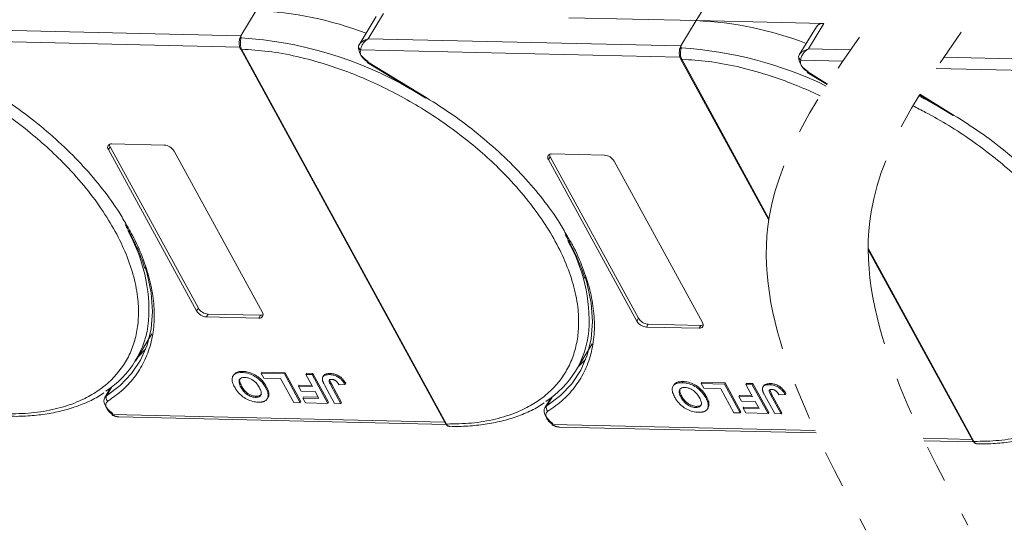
# Model space of a CAD drawing. Header units: millimetres. Extents: x -956 to 636, y -192 to 923.
# Tile 59 of 75: x 309 to 395, y 680 to 725. Entities that reach past the tile are written whole.
import ezdxf

# ---------------------------------------------------------------- set-up
doc = ezdxf.new("R2010")
doc.units = ezdxf.units.MM
doc.linetypes.add('PHANTOM2', pattern=[31.75, 15.875, -3.175, 3.175, -3.175, 3.175, -3.175])

msp = doc.modelspace()

# ---------------------------------------------------------------- linework, layer by layer
at = {"color": 7, "linetype": 'Continuous', "lineweight": 15}
for p, q in [((368.177, 724.506), (369.671, 726.962)), ((329.676, 725.39), (328.331, 723.18)), ((340.18, 724.857), (338.685, 722.401)), ((339.486, 722.924), (340.831, 725.134)), ((357.022, 724.762), (368.177, 724.506)), ((368.177, 724.506), (366.833, 722.297)), ((379.332, 724.25), (368.177, 724.506)), ((328.331, 723.18), (300.985, 723.808)), ((378.681, 723.974), (377.186, 721.518)), ((377.987, 722.041), (379.332, 724.25)), ((300.319, 722.827), (328.244, 722.186)), ((328.331, 723.18), (328.361, 723.005)), ((366.833, 722.297), (339.486, 722.924)), ((328.294, 722.061), (346.227, 689.283)), ((328.405, 722.009), (328.405, 722.007)), ((328.405, 722.007), (346.338, 689.229)), ((338.701, 722.425), (338.63, 722.251)), ((338.821, 721.944), (366.745, 721.303)), ((366.833, 722.297), (366.863, 722.121)), ((381.677, 721.956), (377.987, 722.041)), ((366.795, 721.178), (374.515, 707.067)), ((366.906, 721.125), (366.907, 721.124)), ((366.907, 721.124), (374.533, 707.184)), ((377.202, 721.542), (377.131, 721.368)), ((377.322, 721.06), (380.998, 720.976)), ((412.964, 720.775), (389.828, 721.306)), ((339.389, 720.848), (344.53, 717.721)), ((339.422, 720.904), (344.563, 717.776)), ((389.167, 720.325), (412.876, 719.781)), ((377.89, 719.965), (379.624, 718.91)), ((377.924, 720.02), (379.659, 718.965)), ((387.687, 718.008), (390.66, 716.199)), ((387.721, 718.063), (390.694, 716.254)), ((316.748, 713.238), (316.897, 713.483)), ((324.473, 699.117), (316.748, 713.238)), ((316.897, 713.483), (324.623, 699.363)), ((317.047, 713.729), (321.644, 713.623)), ((322.494, 713.106), (330.22, 698.985)), ((355.249, 712.354), (355.399, 712.6)), ((362.974, 698.234), (355.249, 712.354)), ((355.399, 712.6), (363.124, 698.479)), ((355.548, 712.845), (360.145, 712.74)), ((360.996, 712.222), (368.721, 698.102)), ((383.216, 704.622), (392.469, 687.708)), ((383.216, 704.471), (392.357, 687.762)), ((324.623, 699.363), (324.473, 699.117)), ((325.473, 698.845), (325.324, 698.6)), ((329.921, 698.494), (325.324, 698.6)), ((325.473, 698.845), (330.07, 698.74)), ((330.07, 698.74), (329.921, 698.494)), ((363.124, 698.479), (362.974, 698.234)), ((363.974, 697.962), (363.825, 697.716)), ((368.422, 697.611), (363.825, 697.716)), ((363.974, 697.962), (368.572, 697.856)), ((368.572, 697.856), (368.422, 697.611)), ((319.115, 694.738), (320.565, 697.12)), ((357.617, 693.855), (359.066, 696.236)), ((327.707, 693.527), (327.647, 693.429)), ((328.438, 693.73), (328.498, 693.828)), ((330.117, 693.659), (330.177, 693.757)), ((330.117, 693.659), (332.143, 693.613)), ((330.347, 693.239), (330.117, 693.659)), ((330.177, 693.757), (332.203, 693.711)), ((332.203, 693.711), (332.143, 693.613)), ((332.143, 693.613), (333.523, 691.091)), ((332.203, 693.711), (333.583, 691.189)), ((334.022, 693.57), (334.082, 693.668)), ((334.022, 693.57), (334.574, 693.557)), ((334.606, 692.503), (334.022, 693.57)), ((334.082, 693.668), (334.634, 693.655)), ((334.634, 693.655), (334.574, 693.557)), ((334.574, 693.557), (335.954, 691.035)), ((334.634, 693.655), (336.014, 691.134)), ((335.573, 693.444), (335.513, 693.346)), ((336.16, 693.652), (336.1, 693.554)), ((328.344, 692.446), (328.403, 692.545)), ((331.821, 693.205), (330.347, 693.239)), ((330.564, 692.519), (330.504, 692.42)), ((332.97, 691.104), (331.821, 693.205)), ((333.45, 692.629), (333.39, 692.531)), ((333.62, 692.11), (333.39, 692.531)), ((333.39, 692.531), (334.606, 692.503)), ((333.45, 692.629), (334.55, 692.604)), ((336.543, 691.022), (335.674, 692.611)), ((336.203, 692.641), (336.263, 692.739)), ((336.203, 692.641), (337.096, 691.009)), ((336.263, 692.739), (337.156, 691.107)), ((336.913, 692.673), (337.448, 692.693)), ((337.508, 692.791), (337.448, 692.693)), ((366.208, 692.644), (366.148, 692.546)), ((366.939, 692.846), (366.999, 692.944)), ((368.619, 692.776), (368.678, 692.874)), ((368.619, 692.776), (370.645, 692.729)), ((368.849, 692.356), (368.619, 692.776)), ((368.678, 692.874), (370.704, 692.827)), ((370.704, 692.827), (370.645, 692.729)), ((370.645, 692.729), (372.024, 690.208)), ((370.704, 692.827), (372.084, 690.306)), ((372.523, 692.686), (372.583, 692.784)), ((372.523, 692.686), (373.076, 692.673)), ((373.107, 691.619), (372.523, 692.686)), ((372.583, 692.784), (373.136, 692.772)), ((373.136, 692.772), (373.076, 692.673)), ((373.076, 692.673), (374.455, 690.152)), ((373.136, 692.772), (374.515, 690.25)), ((374.074, 692.561), (374.014, 692.462)), ((374.662, 692.769), (374.602, 692.67)), ((316.942, 692.388), (316.427, 691.54)), ((316.59, 691.704), (317.06, 692.476)), ((316.849, 692.32), (316.9, 692.319)), ((329.624, 691.564), (329.684, 691.662)), ((330.786, 691.881), (330.726, 691.782)), ((334.836, 692.083), (333.62, 692.11)), ((335.172, 691.468), (334.836, 692.083)), ((366.845, 691.563), (366.905, 691.661)), ((370.322, 692.322), (368.849, 692.356)), ((371.472, 690.22), (370.322, 692.322)), ((371.951, 691.745), (371.891, 691.647)), ((372.121, 691.227), (371.891, 691.647)), ((371.891, 691.647), (373.107, 691.619)), ((371.951, 691.745), (373.052, 691.72)), ((375.045, 690.138), (374.175, 691.728)), ((374.636, 692.15), (374.764, 691.856)), ((374.704, 691.758), (374.764, 691.856)), ((374.704, 691.758), (375.597, 690.126)), ((374.764, 691.856), (375.657, 690.224)), ((375.414, 691.79), (375.949, 691.81)), ((376.009, 691.908), (375.949, 691.81)), ((330.649, 691.44), (330.709, 691.538)), ((333.523, 691.091), (332.97, 691.104)), ((333.583, 691.189), (333.523, 691.091)), ((333.832, 691.599), (333.772, 691.5)), ((334.002, 691.08), (333.772, 691.5)), ((333.772, 691.5), (335.172, 691.468)), ((333.832, 691.599), (335.116, 691.569)), ((335.954, 691.035), (334.002, 691.08)), ((336.014, 691.134), (335.954, 691.035)), ((337.096, 691.009), (336.543, 691.022)), ((337.156, 691.107), (337.096, 691.009)), ((355.443, 691.504), (354.928, 690.657)), ((355.092, 690.82), (355.561, 691.592)), ((355.35, 691.436), (355.402, 691.435)), ((369.065, 691.635), (369.005, 691.537)), ((369.288, 690.997), (369.228, 690.899)), ((373.337, 691.199), (372.121, 691.227)), ((373.673, 690.585), (373.337, 691.199)), ((346.159, 689.407), (317.113, 690.073)), ((368.125, 690.68), (368.185, 690.778)), ((369.15, 690.556), (369.21, 690.654)), ((372.024, 690.208), (371.472, 690.22)), ((372.084, 690.306), (372.024, 690.208)), ((372.333, 690.715), (372.273, 690.617)), ((372.503, 690.197), (372.273, 690.617)), ((372.273, 690.617), (373.673, 690.585)), ((372.333, 690.715), (373.618, 690.686)), ((374.455, 690.152), (372.503, 690.197)), ((374.515, 690.25), (374.455, 690.152)), ((375.597, 690.126), (375.045, 690.138)), ((375.657, 690.224), (375.597, 690.126)), ((317.669, 689.854), (346.287, 689.198)), ((346.338, 689.229), (346.339, 689.228)), ((378.568, 688.663), (355.615, 689.19)), ((356.17, 688.971), (378.666, 688.455)), ((392.29, 687.885), (388.021, 687.983)), ((388.122, 687.775), (392.417, 687.676)), ((392.469, 687.708), (392.47, 687.707))]:
    msp.add_line(p, q, dxfattribs=at)
at = {"color": 7, "linetype": 'Continuous', "lineweight": 15, "flags": 128}
for points in [[(339.422, 720.904), (339.405, 720.875), (339.393, 720.856), (339.389, 720.849), (339.389, 720.848)], [(377.924, 720.02), (377.906, 719.991), (377.895, 719.972), (377.89, 719.965), (377.89, 719.965)], [(344.563, 717.776), (344.545, 717.747), (344.534, 717.728), (344.53, 717.721), (344.53, 717.721)], [(390.694, 716.254), (390.676, 716.225), (390.665, 716.207), (390.661, 716.199), (390.66, 716.199)], [(319.963, 702.99), (320.144, 702.366), (320.484, 700.692), (320.597, 699.085), (320.48, 697.561), (320.136, 696.135), (319.568, 694.823), (318.782, 693.639), (317.786, 692.596), (316.59, 691.704)], [(358.464, 702.107), (358.645, 701.482), (358.985, 699.809), (359.098, 698.202), (358.982, 696.677), (358.637, 695.251), (358.069, 693.94), (357.283, 692.756), (356.287, 691.712), (355.092, 690.82)], [(319.337, 695.102), (319.374, 695.135), (320.007, 695.777)], [(357.838, 694.219), (357.875, 694.252), (358.509, 694.893)], [(316.427, 691.54), (316.452, 691.578), (316.59, 691.704)], [(317.141, 690.156), (316.891, 690.343), (316.678, 690.554), (316.513, 690.778), (316.404, 691.003), (316.357, 691.218), (316.373, 691.413), (316.427, 691.54)], [(354.928, 690.657), (354.953, 690.694), (355.092, 690.82)], [(317.113, 690.073), (317.093, 690.046), (317.078, 690.03), (317.071, 690.024), (317.071, 690.03), (317.078, 690.047), (317.093, 690.074), (317.114, 690.111), (317.141, 690.156)], [(355.642, 689.272), (355.392, 689.46), (355.18, 689.671), (355.015, 689.894), (354.905, 690.12), (354.858, 690.335), (354.874, 690.53), (354.928, 690.657)], [(355.615, 689.19), (355.594, 689.163), (355.579, 689.146), (355.572, 689.141), (355.572, 689.146), (355.58, 689.163), (355.594, 689.191), (355.615, 689.227), (355.642, 689.272)]]:
    msp.add_lwpolyline(points, dxfattribs=at)
at = {"color": 7, "linetype": 'Continuous', "lineweight": 15}
for centre, radius, start, end in [((328.414, 695.105), 30.311, 68.97091, 87.61491), ((366.916, 694.221), 30.311, 68.97091, 87.61491), ((379.239, 723.565), 0.692, 82.29579, 143.75946), ((328.424, 722.791), 0.223, 106.23049, 154.5199), ((326.258, 689.182), 33.888, 60.09182, 86.44113), ((328.394, 722.13), 0.121, 213.6444, 275.03728), ((328.396, 722.131), 0.124, 214.37766, 274.3082), ((338.869, 722.238), 0.24, 148.89078, 176.84469), ((338.977, 722.253), 0.347, 180.29447, 243.27622), ((339.996, 722.232), 1.364, 177.9781, 247.11934), ((366.925, 721.907), 0.223, 106.23049, 154.5199), ((364.759, 688.299), 33.888, 64.1283, 86.44113), ((366.895, 721.246), 0.121, 213.6444, 275.03728), ((366.898, 721.248), 0.124, 214.37766, 274.3082), ((377.371, 721.355), 0.24, 148.89078, 176.84469), ((377.478, 721.37), 0.347, 180.29447, 243.27622), ((378.498, 721.349), 1.364, 177.9781, 247.11934), ((372.389, 687.661), 33.888, 60.09182, 63.26), ((316.99, 713.426), 0.307, 79.47957, 217.89689), ((317.283, 713.713), 0.449, 182.97477, 210.78742), ((321.57, 712.544), 1.082, 31.28833, 86.07738), ((355.492, 712.543), 0.307, 79.47957, 217.89689), ((355.784, 712.829), 0.449, 182.97477, 210.78742), ((360.071, 711.66), 1.082, 31.28833, 86.07738), ((306.081, 699.116), 14.216, 356.58108, 29.61611), ((344.583, 698.232), 14.216, 356.58108, 29.61611), ((325.398, 699.679), 1.082, 211.28833, 266.07738), ((325.547, 699.924), 1.082, 211.28833, 266.07738), ((329.977, 698.796), 0.307, 259.47957, 37.89689), ((330.097, 699.187), 0.449, 266.58142, 294.38722), ((312.053, 699.035), 8.254, 302.73279, 354.66622), ((363.899, 698.795), 1.082, 211.28833, 266.07738), ((364.048, 699.041), 1.082, 211.28833, 266.07738), ((368.478, 697.913), 0.307, 259.47957, 37.89689), ((368.598, 698.304), 0.449, 266.58142, 294.38722), ((350.555, 698.152), 8.254, 302.73279, 354.66622), ((316.939, 691.538), 0.386, 154.63164, 231.84459), ((355.441, 690.655), 0.386, 154.63164, 231.84459), ((346.329, 689.353), 0.124, 214.37766, 274.3082), ((346.33, 689.352), 0.124, 214.42362, 274.2689), ((392.46, 687.832), 0.124, 214.37766, 274.3082), ((392.461, 687.83), 0.124, 214.42362, 274.2689)]:
    msp.add_arc(centre, radius, start, end, dxfattribs=at)
at = {"color": 3, "linetype": 'PHANTOM2', "lineweight": 9, "ltscale": 1.030123}
for points in [[(393.944, 771.02), (402.403, 743.63), (383.471, 707.782), (391.929, 680.392)], [(385.03, 770.566), (393.488, 743.176), (374.556, 707.327), (383.015, 679.937)]]:
    msp.add_spline(points, degree=3, dxfattribs=at)
at = {"color": 7, "linetype": 'Continuous', "lineweight": 15}
for points, knots in [([(289.904, 722.891), (290.675, 722.843), (292.241, 722.746), (294.758, 722.283), (297.184, 721.627), (299.459, 720.825), (301.546, 719.941), (303.618, 718.914), (306.328, 717.362), (308.885, 715.578), (311.2, 713.632), (312.942, 711.972), (314.625, 710.113), (316.154, 708.087), (317.391, 706.077), (318.351, 704.073), (319.027, 702.066), (319.361, 700.238), (319.414, 698.618), (319.251, 697.205), (318.877, 695.878), (318.091, 694.248), (316.897, 692.868), (315.345, 691.787), (313.902, 691.07), (312.141, 690.51), (310.073, 690.152), (308.575, 690.126), (307.837, 690.113)], [0, 0, 0, 0, 0.038862, 0.078912, 0.120068, 0.152227, 0.184382, 0.217215, 0.250043, 0.315618, 0.347778, 0.379932, 0.421093, 0.461142, 0.5, 0.538863, 0.578912, 0.620068, 0.652227, 0.684382, 0.717215, 0.750043, 0.815618, 0.847778, 0.879932, 0.921093, 0.96114, 1, 1, 1, 1]), ([(328.204, 722.741), (328.195, 722.632), (328.182, 722.462), (328.22, 722.223), (328.269, 722.116), (328.293, 722.062)], [0, 0, 0, 0, 0.472653, 0.733055, 1, 1, 1, 1]), ([(328.205, 722.674), (328.206, 722.731), (328.207, 722.804), (328.22, 722.872), (328.223, 722.887)], [0, 0, 0, 0, 0.789595, 1, 1, 1, 1]), ([(328.361, 723.005), (328.355, 722.975), (328.341, 722.911), (328.317, 722.792), (328.3, 722.656), (328.292, 722.492), (328.304, 722.321), (328.341, 722.148), (328.382, 722.058), (328.405, 722.009)], [0, 0, 0, 0, 0.1119973, 0.2448439, 0.3691679, 0.5008987, 0.6875333, 0.8281382, 1, 1, 1, 1]), ([(338.664, 722.362), (338.696, 722.413), (338.765, 722.525), (339.024, 722.748), (339.305, 722.855), (339.486, 722.924)], [0, 0, 0, 0, 0.227063, 0.501587, 1, 1, 1, 1]), ([(339.486, 722.924), (339.392, 722.859), (339.204, 722.728), (338.986, 722.463), (338.841, 722.18), (338.827, 722.019), (338.821, 721.944)], [0, 0, 0, 0, 0.251519, 0.501784, 0.765632, 1, 1, 1, 1]), ([(328.405, 722.007), (329.177, 721.96), (330.742, 721.863), (333.259, 721.4), (335.685, 720.744), (337.96, 719.942), (340.047, 719.058), (342.119, 718.03), (344.829, 716.478), (347.387, 714.694), (349.701, 712.748), (351.443, 711.089), (353.126, 709.23), (354.656, 707.204), (355.892, 705.193), (356.852, 703.189), (357.528, 701.183), (357.863, 699.355), (357.915, 697.734), (357.753, 696.322), (357.378, 694.995), (356.592, 693.364), (355.398, 691.985), (353.847, 690.904), (352.403, 690.187), (350.642, 689.627), (348.574, 689.269), (347.076, 689.243), (346.338, 689.229)], [0, 0, 0, 0, 0.038862, 0.078912, 0.120068, 0.152227, 0.184382, 0.217215, 0.250043, 0.315618, 0.347778, 0.379932, 0.421093, 0.461142, 0.5, 0.538863, 0.578912, 0.620068, 0.652227, 0.684382, 0.717215, 0.750043, 0.815618, 0.847778, 0.879932, 0.921093, 0.96114, 1, 1, 1, 1]), ([(366.705, 721.858), (366.697, 721.748), (366.684, 721.579), (366.722, 721.339), (366.77, 721.233), (366.794, 721.179)], [0, 0, 0, 0, 0.472653, 0.733055, 1, 1, 1, 1]), ([(366.707, 721.791), (366.707, 721.848), (366.708, 721.92), (366.721, 721.989), (366.724, 722.003)], [0, 0, 0, 0, 0.789595, 1, 1, 1, 1]), ([(366.863, 722.121), (366.856, 722.092), (366.843, 722.028), (366.819, 721.909), (366.801, 721.772), (366.793, 721.608), (366.805, 721.438), (366.842, 721.264), (366.883, 721.175), (366.906, 721.125)], [0, 0, 0, 0, 0.111997, 0.244844, 0.369168, 0.500899, 0.687533, 0.828138, 1, 1, 1, 1]), ([(377.165, 721.479), (377.197, 721.53), (377.267, 721.642), (377.525, 721.864), (377.806, 721.972), (377.987, 722.041)], [0, 0, 0, 0, 0.227063, 0.501587, 1, 1, 1, 1]), ([(377.987, 722.041), (377.893, 721.975), (377.706, 721.845), (377.488, 721.58), (377.343, 721.297), (377.329, 721.136), (377.322, 721.06)], [0, 0, 0, 0, 0.251519, 0.501784, 0.765632, 1, 1, 1, 1]), ([(366.907, 721.124), (367.678, 721.076), (369.244, 720.98), (371.76, 720.516), (374.187, 719.861), (376.461, 719.058), (378.004, 718.405), (378.848, 718.011), (379.007, 717.935)], [0, 0, 0, 0, 0.038862, 0.078912, 0.1200677, 0.1522272, 0.1843815, 0.1918592, 0.1918592, 0.1918592, 0.1918592]), ([(306.062, 718.659), (306.842, 718.164), (308.402, 717.174), (310.609, 715.497), (312.687, 713.695), (314.596, 711.776), (316.275, 709.787), (317.539, 708.055), (318.135, 706.996), (318.349, 706.615)], [0, 0, 0, 0, 0.149567, 0.299144, 0.452293, 0.606501, 0.760709, 0.913858, 1, 1, 1, 1]), ([(344.563, 717.776), (345.343, 717.281), (346.904, 716.291), (349.111, 714.613), (351.188, 712.812), (353.097, 710.892), (354.776, 708.904), (356.041, 707.172), (356.636, 706.112), (356.851, 705.731)], [0, 0, 0, 0, 0.149567, 0.299144, 0.452293, 0.606501, 0.760709, 0.913858, 1, 1, 1, 1]), ([(387.123, 717.061), (387.498, 716.876), (388.562, 716.33), (390.96, 714.957), (393.518, 713.173), (395.832, 711.227), (397.574, 709.568), (399.257, 707.708), (400.787, 705.682), (402.023, 703.672), (402.983, 701.668), (403.659, 699.662), (403.994, 697.833), (404.046, 696.213), (403.883, 694.801), (403.509, 693.474), (402.723, 691.843), (401.529, 690.463), (399.978, 689.382), (398.534, 688.665), (396.773, 688.105), (394.705, 687.748), (393.207, 687.721), (392.469, 687.708)], [0.1995029, 0.1995029, 0.1995029, 0.1995029, 0.2172151, 0.2500433, 0.3156185, 0.347778, 0.3799323, 0.4210926, 0.4611415, 0.5, 0.5388632, 0.578912, 0.6200677, 0.6522272, 0.6843815, 0.7172151, 0.7500433, 0.8156185, 0.847778, 0.8799323, 0.9210926, 0.9611404, 1, 1, 1, 1]), ([(390.694, 716.254), (391.474, 715.759), (393.035, 714.769), (395.241, 713.092), (397.319, 711.29), (399.228, 709.371), (400.907, 707.382), (402.172, 705.65), (402.767, 704.591), (402.982, 704.21)], [0, 0, 0, 0, 0.149567, 0.299144, 0.452293, 0.606501, 0.760709, 0.913858, 1, 1, 1, 1]), ([(318.349, 706.615), (318.518, 706.334), (319.082, 705.391), (319.769, 703.794), (320.406, 701.853), (320.746, 699.962), (320.801, 698.14), (320.552, 696.417), (320.004, 694.835), (319.168, 693.434), (318.087, 692.208), (317.163, 691.559), (316.701, 691.234)], [0, 0, 0, 0, 0.044474, 0.14937, 0.254252, 0.359148, 0.466545, 0.574685, 0.682825, 0.790222, 0.895108, 1, 1, 1, 1]), ([(318.211, 706.684), (318.395, 706.364), (318.845, 705.577), (319.398, 704.332), (319.787, 703.366), (319.918, 702.875), (319.929, 702.834)], [0, 0, 0, 0, 0.246456, 0.605605, 0.966644, 1, 1, 1, 1]), ([(356.851, 705.731), (357.019, 705.45), (357.584, 704.508), (358.271, 702.91), (358.907, 700.97), (359.247, 699.078), (359.302, 697.256), (359.053, 695.534), (358.505, 693.951), (357.669, 692.55), (356.589, 691.324), (355.664, 690.675), (355.202, 690.351)], [0, 0, 0, 0, 0.044474, 0.14937, 0.254252, 0.359148, 0.466545, 0.574685, 0.682825, 0.790222, 0.895108, 1, 1, 1, 1]), ([(356.713, 705.8), (356.896, 705.48), (357.346, 704.693), (357.9, 703.449), (358.288, 702.482), (358.419, 701.992), (358.43, 701.95)], [0, 0, 0, 0, 0.246456, 0.605605, 0.966644, 1, 1, 1, 1]), ([(327.785, 692.471), (327.75, 692.538), (327.645, 692.741), (327.55, 693.062), (327.592, 693.391), (327.793, 693.619), (328.098, 693.724), (328.335, 693.728), (328.438, 693.73)], [0, 0, 0, 0, 0.101888, 0.307343, 0.492963, 0.678647, 0.860791, 1, 1, 1, 1]), ([(327.718, 693.519), (327.764, 693.585), (327.866, 693.731), (328.16, 693.821), (328.396, 693.826), (328.498, 693.828)], [0, 0, 0, 0, 0.315977, 0.703684, 1, 1, 1, 1]), ([(328.438, 693.73), (328.516, 693.726), (328.752, 693.714), (329.184, 693.609), (329.676, 693.354), (330.116, 692.99), (330.364, 692.667), (330.479, 692.465), (330.504, 692.42)], [0, 0, 0, 0, 0.102171, 0.30922, 0.51365, 0.692275, 0.932413, 1, 1, 1, 1]), ([(328.498, 693.828), (328.576, 693.824), (328.811, 693.812), (329.243, 693.707), (329.735, 693.452), (330.176, 693.089), (330.423, 692.766), (330.539, 692.563), (330.564, 692.519)], [0, 0, 0, 0, 0.102171, 0.30922, 0.51365, 0.692275, 0.932413, 1, 1, 1, 1]), ([(335.474, 693.089), (335.471, 693.151), (335.464, 693.275), (335.555, 693.424), (335.754, 693.544), (335.97, 693.55), (336.1, 693.554)], [0, 0, 0, 0, 0.20646, 0.413515, 0.645211, 1, 1, 1, 1]), ([(335.582, 693.439), (335.594, 693.463), (335.633, 693.543), (335.818, 693.639), (336.031, 693.647), (336.16, 693.652)], [0, 0, 0, 0, 0.148382, 0.484821, 1, 1, 1, 1]), ([(336.1, 693.554), (336.179, 693.549), (336.357, 693.539), (336.661, 693.452), (336.957, 693.283), (337.244, 693.023), (337.368, 692.823), (337.448, 692.693)], [0, 0, 0, 0, 0.155292, 0.353145, 0.543243, 0.704067, 1, 1, 1, 1]), ([(336.16, 693.652), (336.239, 693.647), (336.417, 693.637), (336.721, 693.55), (337.017, 693.381), (337.303, 693.122), (337.427, 692.921), (337.508, 692.791)], [0, 0, 0, 0, 0.155292, 0.353145, 0.543243, 0.704067, 1, 1, 1, 1]), ([(328.344, 692.446), (328.309, 692.514), (328.213, 692.703), (328.149, 692.964), (328.232, 693.172), (328.385, 693.283), (328.552, 693.309), (328.651, 693.309), (328.669, 693.309)], [0, 0, 0, 0, 0.15859, 0.447239, 0.620381, 0.793575, 0.961295, 1, 1, 1, 1]), ([(328.403, 692.545), (328.37, 692.612), (328.274, 692.8), (328.202, 693.054), (328.27, 693.184), (328.293, 693.226)], [0, 0, 0, 0, 0.271027, 0.764321, 1, 1, 1, 1]), ([(329.684, 691.662), (329.604, 691.668), (329.444, 691.68), (329.177, 691.77), (328.919, 691.919), (328.655, 692.155), (328.501, 692.373), (328.419, 692.517), (328.403, 692.545)], [0, 0, 0, 0, 0.160292, 0.321922, 0.490761, 0.657569, 0.933883, 1, 1, 1, 1]), ([(328.669, 693.309), (328.749, 693.303), (328.909, 693.29), (329.178, 693.194), (329.447, 693.038), (329.726, 692.786), (329.876, 692.567), (329.953, 692.431), (329.961, 692.416)], [0, 0, 0, 0, 0.1597099, 0.3204292, 0.4910735, 0.6770503, 0.9662903, 1, 1, 1, 1]), ([(330.564, 692.519), (330.582, 692.485), (330.618, 692.418), (330.667, 692.313), (330.712, 692.206), (330.749, 692.096), (330.776, 691.986), (330.783, 691.916), (330.786, 691.881)], [0, 0, 0, 0, 0.15395, 0.308181, 0.478699, 0.649961, 0.824203, 1, 1, 1, 1]), ([(335.674, 692.611), (335.656, 692.645), (335.62, 692.712), (335.575, 692.803), (335.539, 692.883), (335.513, 692.952), (335.488, 693.022), (335.479, 693.067), (335.474, 693.089)], [0, 0, 0, 0, 0.20827, 0.416707, 0.561481, 0.706573, 0.852825, 1, 1, 1, 1]), ([(336.203, 692.641), (336.168, 692.708), (336.107, 692.825), (336.058, 692.965), (336.061, 693.054), (336.102, 693.101), (336.179, 693.132), (336.251, 693.133), (336.295, 693.134)], [0, 0, 0, 0, 0.292027, 0.504854, 0.613905, 0.723685, 0.829816, 1, 1, 1, 1]), ([(336.127, 693.066), (336.127, 693.06), (336.133, 692.96), (336.2, 692.847), (336.263, 692.739)], [0, 0, 0, 0, 0.057952, 1, 1, 1, 1]), ([(336.295, 693.134), (336.319, 693.133), (336.368, 693.13), (336.44, 693.113), (336.507, 693.089), (336.563, 693.06), (336.617, 693.027), (336.65, 693.001), (336.667, 692.989)], [0, 0, 0, 0, 0.202387, 0.410907, 0.557829, 0.709472, 0.853224, 1, 1, 1, 1]), ([(336.667, 692.989), (336.688, 692.97), (336.73, 692.931), (336.778, 692.874), (336.818, 692.82), (336.852, 692.772), (336.883, 692.723), (336.903, 692.69), (336.913, 692.673)], [0, 0, 0, 0, 0.193806, 0.393127, 0.544069, 0.695412, 0.847613, 1, 1, 1, 1]), ([(366.286, 691.588), (366.251, 691.655), (366.146, 691.858), (366.051, 692.179), (366.093, 692.507), (366.294, 692.735), (366.6, 692.84), (366.837, 692.844), (366.939, 692.846)], [0, 0, 0, 0, 0.101888, 0.307343, 0.492963, 0.678647, 0.860791, 1, 1, 1, 1]), ([(366.22, 692.636), (366.265, 692.701), (366.367, 692.847), (366.661, 692.937), (366.897, 692.942), (366.999, 692.944)], [0, 0, 0, 0, 0.315977, 0.703684, 1, 1, 1, 1]), ([(366.939, 692.846), (367.017, 692.842), (367.253, 692.83), (367.685, 692.725), (368.177, 692.471), (368.617, 692.107), (368.865, 691.784), (368.98, 691.581), (369.005, 691.537)], [0, 0, 0, 0, 0.102171, 0.30922, 0.51365, 0.692275, 0.932413, 1, 1, 1, 1]), ([(366.999, 692.944), (367.077, 692.94), (367.313, 692.928), (367.745, 692.824), (368.237, 692.569), (368.677, 692.205), (368.925, 691.882), (369.04, 691.68), (369.065, 691.635)], [0, 0, 0, 0, 0.102171, 0.30922, 0.51365, 0.692275, 0.932413, 1, 1, 1, 1]), ([(373.976, 692.206), (373.972, 692.268), (373.966, 692.392), (374.057, 692.541), (374.255, 692.66), (374.471, 692.667), (374.602, 692.67)], [0, 0, 0, 0, 0.20646, 0.413515, 0.645211, 1, 1, 1, 1]), ([(374.083, 692.555), (374.095, 692.58), (374.134, 692.66), (374.32, 692.756), (374.533, 692.764), (374.662, 692.769)], [0, 0, 0, 0, 0.148382, 0.484821, 1, 1, 1, 1]), ([(374.602, 692.67), (374.68, 692.666), (374.859, 692.655), (375.163, 692.568), (375.459, 692.399), (375.745, 692.14), (375.869, 691.939), (375.949, 691.81)], [0, 0, 0, 0, 0.155292, 0.353145, 0.543243, 0.704067, 1, 1, 1, 1]), ([(374.662, 692.769), (374.74, 692.764), (374.918, 692.754), (375.222, 692.666), (375.518, 692.497), (375.805, 692.238), (375.929, 692.038), (376.009, 691.908)], [0, 0, 0, 0, 0.155292, 0.353145, 0.543243, 0.704067, 1, 1, 1, 1]), ([(308.111, 689.915), (308.385, 689.908), (309.196, 689.889), (310.479, 689.986), (311.953, 690.199), (313.348, 690.54), (314.647, 691.009), (315.66, 691.482), (316.188, 691.844), (316.361, 691.962)], [0, 0, 0, 0, 0.083579, 0.248214, 0.413815, 0.580411, 0.748174, 0.91744, 1, 1, 1, 1]), ([(329.861, 691.143), (329.783, 691.147), (329.547, 691.159), (329.117, 691.266), (328.628, 691.52), (328.187, 691.882), (327.932, 692.212), (327.813, 692.421), (327.785, 692.471)], [0, 0, 0, 0, 0.101398, 0.306996, 0.506144, 0.685262, 0.924557, 1, 1, 1, 1]), ([(329.624, 691.564), (329.544, 691.57), (329.385, 691.582), (329.118, 691.672), (328.859, 691.821), (328.595, 692.057), (328.441, 692.274), (328.359, 692.419), (328.344, 692.446)], [0, 0, 0, 0, 0.1602922, 0.3219224, 0.4907614, 0.6575692, 0.9338827, 1, 1, 1, 1]), ([(329.961, 692.416), (329.995, 692.349), (330.083, 692.179), (330.147, 691.94), (330.097, 691.734), (329.962, 691.611), (329.786, 691.565), (329.665, 691.564), (329.624, 691.564)], [0, 0, 0, 0, 0.158617, 0.400864, 0.573059, 0.745486, 0.912985, 1, 1, 1, 1]), ([(330.138, 691.839), (330.1, 691.795), (330.024, 691.706), (329.846, 691.664), (329.725, 691.662), (329.684, 691.662)], [0, 0, 0, 0, 0.398189, 0.794249, 1, 1, 1, 1]), ([(330.726, 691.782), (330.725, 691.723), (330.722, 691.603), (330.648, 691.41), (330.534, 691.287), (330.425, 691.235), (330.412, 691.228)], [0, 0, 0, 0, 0.250896, 0.502166, 0.940512, 1, 1, 1, 1]), ([(330.504, 692.42), (330.522, 692.387), (330.558, 692.319), (330.607, 692.215), (330.652, 692.108), (330.689, 691.998), (330.717, 691.888), (330.723, 691.818), (330.726, 691.782)], [0, 0, 0, 0, 0.15395, 0.308181, 0.478699, 0.649961, 0.824203, 1, 1, 1, 1]), ([(330.786, 691.881), (330.783, 691.822), (330.777, 691.705), (330.752, 691.586), (330.709, 691.544), (330.705, 691.54)], [0, 0, 0, 0, 0.478395, 0.957504, 1, 1, 1, 1]), ([(366.845, 691.563), (366.811, 691.63), (366.714, 691.819), (366.65, 692.081), (366.733, 692.288), (366.887, 692.399), (367.053, 692.426), (367.152, 692.426), (367.17, 692.426)], [0, 0, 0, 0, 0.15859, 0.447239, 0.620381, 0.793575, 0.961295, 1, 1, 1, 1]), ([(366.905, 691.661), (366.871, 691.728), (366.775, 691.917), (366.703, 692.17), (366.772, 692.301), (366.794, 692.343)], [0, 0, 0, 0, 0.271027, 0.764321, 1, 1, 1, 1]), ([(368.185, 690.778), (368.106, 690.784), (367.946, 690.796), (367.679, 690.887), (367.42, 691.036), (367.156, 691.272), (367.002, 691.489), (366.921, 691.633), (366.905, 691.661)], [0, 0, 0, 0, 0.160292, 0.321922, 0.490761, 0.657569, 0.933883, 1, 1, 1, 1]), ([(367.17, 692.426), (367.25, 692.42), (367.411, 692.407), (367.679, 692.31), (367.948, 692.154), (368.227, 691.902), (368.377, 691.684), (368.454, 691.547), (368.462, 691.533)], [0, 0, 0, 0, 0.15971, 0.320429, 0.491074, 0.67705, 0.96629, 1, 1, 1, 1]), ([(374.175, 691.728), (374.157, 691.762), (374.121, 691.829), (374.077, 691.919), (374.041, 691.999), (374.014, 692.069), (373.989, 692.138), (373.98, 692.183), (373.976, 692.206)], [0, 0, 0, 0, 0.2082698, 0.416707, 0.5614806, 0.7065734, 0.8528245, 1, 1, 1, 1]), ([(374.704, 691.758), (374.669, 691.825), (374.608, 691.941), (374.56, 692.081), (374.562, 692.171), (374.603, 692.218), (374.681, 692.249), (374.752, 692.25), (374.796, 692.251)], [0, 0, 0, 0, 0.292027, 0.504854, 0.613905, 0.723685, 0.829816, 1, 1, 1, 1]), ([(374.796, 692.251), (374.82, 692.25), (374.869, 692.247), (374.942, 692.23), (375.008, 692.206), (375.065, 692.177), (375.119, 692.143), (375.151, 692.118), (375.168, 692.105)], [0, 0, 0, 0, 0.202387, 0.410907, 0.557829, 0.709472, 0.853224, 1, 1, 1, 1]), ([(375.168, 692.105), (375.189, 692.086), (375.232, 692.048), (375.279, 691.99), (375.319, 691.937), (375.353, 691.888), (375.385, 691.839), (375.404, 691.806), (375.414, 691.79)], [0, 0, 0, 0, 0.1938055, 0.3931273, 0.5440688, 0.6954121, 0.8476129, 1, 1, 1, 1]), ([(316.701, 691.234), (316.657, 691.2), (316.57, 691.129), (316.517, 690.968), (316.526, 690.783), (316.588, 690.649), (316.618, 690.583)], [0, 0, 0, 0, 0.245513, 0.5, 0.754487, 1, 1, 1, 1]), ([(330.412, 691.228), (330.384, 691.217), (330.326, 691.193), (330.233, 691.171), (330.142, 691.156), (330.052, 691.147), (329.958, 691.142), (329.893, 691.143), (329.861, 691.143)], [0, 0, 0, 0, 0.185429, 0.37219, 0.527708, 0.683877, 0.841678, 1, 1, 1, 1]), ([(346.613, 689.031), (346.886, 689.025), (347.697, 689.006), (348.98, 689.102), (350.455, 689.316), (351.849, 689.656), (353.149, 690.126), (354.161, 690.599), (354.689, 690.96), (354.862, 691.079)], [0, 0, 0, 0, 0.083579, 0.248214, 0.413815, 0.580411, 0.748174, 0.91744, 1, 1, 1, 1]), ([(368.362, 690.26), (368.284, 690.264), (368.048, 690.276), (367.619, 690.383), (367.129, 690.637), (366.688, 690.999), (366.433, 691.329), (366.314, 691.538), (366.286, 691.588)], [0, 0, 0, 0, 0.101398, 0.306996, 0.506144, 0.685262, 0.924557, 1, 1, 1, 1]), ([(368.125, 690.68), (368.046, 690.686), (367.886, 690.698), (367.619, 690.789), (367.361, 690.938), (367.096, 691.174), (366.942, 691.391), (366.861, 691.535), (366.845, 691.563)], [0, 0, 0, 0, 0.160292, 0.321922, 0.490761, 0.657569, 0.933883, 1, 1, 1, 1]), ([(368.462, 691.533), (368.497, 691.466), (368.584, 691.296), (368.648, 691.056), (368.599, 690.851), (368.463, 690.727), (368.288, 690.682), (368.167, 690.681), (368.125, 690.68)], [0, 0, 0, 0, 0.1586166, 0.4008637, 0.5730594, 0.7454856, 0.9129852, 1, 1, 1, 1]), ([(368.64, 690.956), (368.602, 690.911), (368.525, 690.822), (368.347, 690.78), (368.226, 690.779), (368.185, 690.778)], [0, 0, 0, 0, 0.398189, 0.794249, 1, 1, 1, 1]), ([(369.228, 690.899), (369.226, 690.839), (369.224, 690.72), (369.149, 690.527), (369.035, 690.403), (368.927, 690.351), (368.914, 690.345)], [0, 0, 0, 0, 0.250896, 0.502166, 0.940512, 1, 1, 1, 1]), ([(369.005, 691.537), (369.024, 691.503), (369.06, 691.436), (369.108, 691.332), (369.153, 691.224), (369.19, 691.114), (369.218, 691.005), (369.224, 690.934), (369.228, 690.899)], [0, 0, 0, 0, 0.15395, 0.308181, 0.478699, 0.649961, 0.824203, 1, 1, 1, 1]), ([(369.065, 691.635), (369.083, 691.601), (369.12, 691.534), (369.168, 691.43), (369.213, 691.323), (369.25, 691.212), (369.278, 691.103), (369.284, 691.032), (369.288, 690.997)], [0, 0, 0, 0, 0.15395, 0.308181, 0.478699, 0.649961, 0.824203, 1, 1, 1, 1]), ([(369.288, 690.997), (369.285, 690.939), (369.279, 690.821), (369.254, 690.702), (369.21, 690.66), (369.207, 690.657)], [0, 0, 0, 0, 0.478395, 0.957504, 1, 1, 1, 1]), ([(317.07, 690.024), (317.17, 689.973), (317.359, 689.876), (317.569, 689.861), (317.668, 689.854)], [0, 0, 0, 0, 0.529898, 1, 1, 1, 1]), ([(317.113, 690.073), (317.195, 690.011), (317.359, 689.884), (317.565, 689.868), (317.669, 689.859)], [0, 0, 0, 0, 0.493587, 1, 1, 1, 1]), ([(355.202, 690.351), (355.159, 690.316), (355.071, 690.245), (355.018, 690.085), (355.027, 689.899), (355.089, 689.765), (355.119, 689.699)], [0, 0, 0, 0, 0.2455128, 0.5, 0.7544872, 1, 1, 1, 1]), ([(368.914, 690.345), (368.885, 690.333), (368.827, 690.31), (368.735, 690.288), (368.644, 690.272), (368.553, 690.263), (368.46, 690.259), (368.395, 690.259), (368.362, 690.26)], [0, 0, 0, 0, 0.185429, 0.37219, 0.527708, 0.683877, 0.841678, 1, 1, 1, 1]), ([(346.227, 689.282), (346.251, 689.244), (346.3, 689.168), (346.399, 689.084), (346.509, 689.028), (346.583, 689.02), (346.62, 689.017)], [0, 0, 0, 0, 0.242484, 0.492478, 0.746362, 1, 1, 1, 1]), ([(346.339, 689.228), (346.366, 689.186), (346.416, 689.11), (346.511, 689.036), (346.576, 689.025), (346.612, 689.019)], [0, 0, 0, 0, 0.35488, 0.645234, 1, 1, 1, 1]), ([(355.572, 689.141), (355.672, 689.089), (355.86, 688.993), (356.07, 688.978), (356.169, 688.971)], [0, 0, 0, 0, 0.529898, 1, 1, 1, 1]), ([(355.615, 689.19), (355.696, 689.127), (355.86, 689.001), (356.066, 688.984), (356.171, 688.976)], [0, 0, 0, 0, 0.493587, 1, 1, 1, 1]), ([(392.744, 687.51), (393.017, 687.503), (393.828, 687.484), (395.111, 687.581), (396.585, 687.794), (397.98, 688.135), (399.28, 688.604), (400.292, 689.077), (400.82, 689.439), (400.993, 689.557)], [0, 0, 0, 0, 0.083579, 0.248214, 0.413815, 0.580411, 0.748174, 0.91744, 1, 1, 1, 1]), ([(392.358, 687.76), (392.382, 687.723), (392.431, 687.646), (392.53, 687.563), (392.64, 687.507), (392.714, 687.499), (392.751, 687.495)], [0, 0, 0, 0, 0.2424843, 0.4924778, 0.7463616, 1, 1, 1, 1]), ([(392.47, 687.707), (392.497, 687.665), (392.547, 687.589), (392.642, 687.515), (392.707, 687.504), (392.743, 687.498)], [0, 0, 0, 0, 0.3548798, 0.6452342, 1, 1, 1, 1])]:
    msp.add_open_spline(points, degree=3, knots=knots, dxfattribs=at)
for points in [[(328.223, 722.887), (328.235, 722.941), (328.261, 723.05), (328.308, 723.137), (328.331, 723.18)], [(338.821, 721.944), (338.799, 721.87), (338.755, 721.722), (338.836, 721.537), (338.877, 721.444)], [(366.724, 722.003), (366.737, 722.058), (366.763, 722.167), (366.809, 722.253), (366.833, 722.297)], [(338.877, 721.444), (338.944, 721.344), (339.077, 721.143), (339.307, 720.983), (339.422, 720.904)], [(377.322, 721.06), (377.3, 720.986), (377.256, 720.839), (377.338, 720.654), (377.379, 720.561)], [(377.379, 720.561), (377.445, 720.46), (377.578, 720.26), (377.809, 720.1), (377.924, 720.02)], [(316.618, 690.583), (316.679, 690.49), (316.801, 690.303), (317.009, 690.15), (317.113, 690.073)], [(355.119, 689.699), (355.18, 689.606), (355.302, 689.42), (355.511, 689.267), (355.615, 689.19)]]:
    msp.add_open_spline(points, degree=3, dxfattribs=at)

doc.saveas('drawing.dxf')
